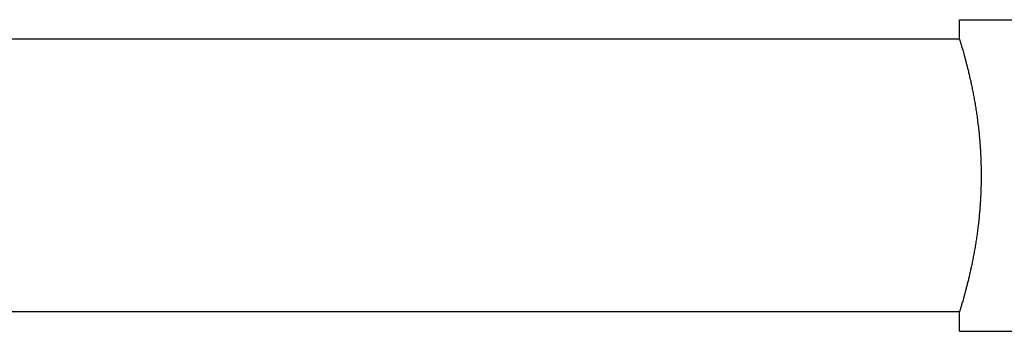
# Model space of a CAD drawing. Header units: millimetres. Extents: x 198 to 322, y 60 to 268.
# Tile 89 of 110: x 271.41 to 276.48, y 215.97 to 217.57. Entities that reach past the tile are written whole.
import ezdxf

# ---------------------------------------------------------------- set-up
doc = ezdxf.new("R2010")
doc.units = ezdxf.units.MM
doc.header["$LTSCALE"] = 30.734
doc.layers.get('0').update_dxf_attribs({"linetype": 'CONTINUOUS'})

msp = doc.modelspace()

# ---------------------------------------------------------------- linework, layer by layer
at = {"color": 7, "linetype": 'Continuous'}
for p, q in [((276.2478, 217.4675), (276.2478, 217.5675)), ((276.2478, 217.5675), (280.7478, 217.5675)), ((276.2478, 217.4675), (270.3678, 217.4675)), ((276.2478, 216.0675), (270.3678, 216.0675)), ((276.2478, 215.9675), (276.2478, 216.0675)), ((276.2478, 215.9675), (280.7478, 215.9675))]:
    msp.add_line(p, q, dxfattribs=at)
msp.add_open_spline([(276.2478, 217.4675), (276.2481, 217.4665), (276.2488, 217.4642), (276.2501, 217.4601), (276.2517, 217.4547), (276.2538, 217.4479), (276.2563, 217.4395), (276.2593, 217.4295), (276.2627, 217.4181), (276.2664, 217.4051), (276.2705, 217.3906), (276.2749, 217.3747), (276.2796, 217.3573), (276.2846, 217.3384), (276.2897, 217.3182), (276.295, 217.2967), (276.3004, 217.2738), (276.3058, 217.2498), (276.3112, 217.2246), (276.3165, 217.1984), (276.3217, 217.1712), (276.3268, 217.1431), (276.3316, 217.1143), (276.3361, 217.0847), (276.3403, 217.0546), (276.3442, 217.0239), (276.3477, 216.9927), (276.3508, 216.9612), (276.3534, 216.9294), (276.3556, 216.8973), (276.3573, 216.865), (276.3585, 216.8326), (276.3593, 216.8), (276.3595, 216.7675), (276.3593, 216.7349), (276.3585, 216.7024), (276.3573, 216.67), (276.3556, 216.6377), (276.3534, 216.6056), (276.3508, 216.5738), (276.3477, 216.5422), (276.3442, 216.5111), (276.3403, 216.4804), (276.3361, 216.4502), (276.3316, 216.4207), (276.3268, 216.3918), (276.3217, 216.3637), (276.3165, 216.3366), (276.3112, 216.3103), (276.3058, 216.2852), (276.3004, 216.2611), (276.295, 216.2383), (276.2897, 216.2167), (276.2846, 216.1965), (276.2796, 216.1777), (276.2749, 216.1603), (276.2705, 216.1443), (276.2664, 216.1298), (276.2627, 216.1169), (276.2593, 216.1054), (276.2563, 216.0955), (276.2538, 216.0871), (276.2517, 216.0802), (276.2501, 216.0749), (276.2488, 216.0708), (276.2481, 216.0685), (276.2478, 216.0675)], degree=3, knots=[0, 0, 0, 0, 0.003199, 0.007195, 0.012791, 0.01998, 0.028763, 0.03913, 0.051072, 0.064579, 0.079622, 0.096192, 0.114244, 0.133729, 0.154612, 0.176824, 0.200307, 0.224968, 0.250746, 0.277532, 0.305248, 0.333795, 0.363073, 0.393007, 0.423487, 0.454457, 0.485817, 0.517517, 0.549486, 0.58166, 0.614012, 0.646465, 0.679009, 0.711583, 0.744157, 0.776702, 0.809155, 0.841506, 0.87368, 0.90565, 0.937349, 0.968709, 0.999679, 1.030159, 1.060093, 1.089372, 1.117918, 1.145635, 1.17242, 1.198199, 1.22286, 1.246342, 1.268554, 1.289437, 1.308923, 1.326975, 1.343545, 1.358588, 1.372095, 1.384036, 1.394404, 1.403186, 1.410375, 1.415971, 1.419967, 1.423166, 1.423166, 1.423166, 1.423166], dxfattribs=at)

doc.saveas('drawing.dxf')
